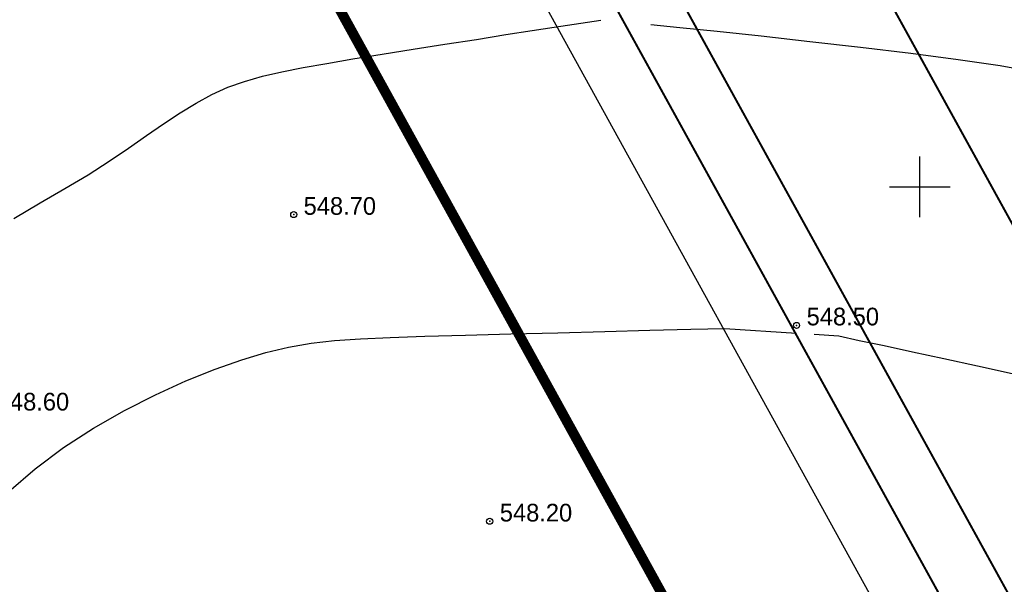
# Model space of a CAD drawing. Extents: x 883 to 364438, y -13 to 4201180.
# Tile 93 of 256: x 363746 to 363795, y 4200869 to 4200897. Entities that reach past the tile are written whole.
import ezdxf

# ---------------------------------------------------------------- set-up
doc = ezdxf.new("R2010")
doc.units = 0
doc.header["$LTSCALE"] = 0.5
doc.header["$MEASUREMENT"] = 0
doc.header["$PDMODE"] = 32
doc.header["$PDSIZE"] = 0.3
for name, pattern in [('CONTI', [0]), ('G_BUILDING_LINE', [3, 2, -1]), ('STRIH_1', [3, 2, -1])]:
    doc.linetypes.add(name, pattern=pattern)
for name, color, linetype in [('(004) Точки рельефа', 7, 'Continuous'), ('GORIZDEFAULT', 32, 'CONTI'), ('PI_TTDEFAULT', 5, 'CONTI'), ('SETKR', 2, 'CONTI')]:
    doc.layers.add(name, color=color, linetype=linetype)
doc.styles.add('D-431', font='d431.ttf')
doc.styles.add('TimesNewRomanCyr', font='times.ttf', dxfattribs={"width": 0.5, "height": 1})
doc.dimstyles.new('GENPLAN1', dxfattribs={"dimscale": 0.5, "dimtxt": 1, "dimasz": 1.2, "dimexe": 1.3, "dimexo": 1.5, "dimgap": 0.5, "dimtad": 1, "dimdec": 1, "dimzin": 0, "dimdsep": 46, "dimtxsty": 'TimesNewRomanCyr', "dimblk1": 'OBLIQUE', "dimblk2": 'OBLIQUE', "dimsah": 1, "dimcen": 1, "dimadec": 0, "dimazin": 0, "dimtfac": 0.75, "dimtdec": 1, "dimtix": 1, "dimtmove": 0, "dimatfit": 3, "dimfxl": 1, "dimtvp": 1.2, "dimtfill": 1, "dimlwd": 0, "dimlwe": 0, "dimarcsym": 0})

# ---------------------------------------------------------------- blocks, each defined once
blk = doc.blocks.new('BL_333')
at = {"color": 0}
for p, q in [((0, -1.5), (0, 1.5)), ((-1.5, 0), (1.5, 0))]:
    blk.add_line(p, q, dxfattribs=at)
blk = doc.blocks.new('gergrgrre')
at = {"layer": 'GORIZDEFAULT', "color": 32}
for points in [[(360555.2, 4200798.44, 549), (360556.5, 4200799.21, 549), (360557.73, 4200799.92, 549), (360558.87, 4200800.6, 549), (360559.91, 4200801.27, 549), (360560.88, 4200801.92, 549), (360561.77, 4200802.54, 549), (360562.61, 4200803.12, 549), (360563.42, 4200803.66, 549), (360564.21, 4200804.15, 549), (360564.99, 4200804.57, 549), (360565.78, 4200804.93, 549), (360566.61, 4200805.22, 549), (360567.5, 4200805.48, 549), (360568.45, 4200805.7, 549), (360569.5, 4200805.91, 549), (360570.67, 4200806.11, 549), (360571.97, 4200806.33, 549), (360573.41, 4200806.56, 549), (360574.95, 4200806.81, 549), (360576.52, 4200807.06, 549), (360578.07, 4200807.3, 549), (360579.52, 4200807.54, 549), (360580.83, 4200807.74, 549), (360581.92, 4200807.91, 549), (360584.22, 4200808.25, 549)], [(360586.69, 4200808.03, 549), (360588.13, 4200807.89, 549), (360589.97, 4200807.7, 549), (360592.15, 4200807.47, 549), (360594.56, 4200807.2, 549), (360597.06, 4200806.92, 549), (360599.55, 4200806.61, 549), (360601.89, 4200806.31, 549), (360603.96, 4200806, 549), (360605.69, 4200805.7, 549)], [(360554.95, 4200784.93, 548.5), (360556.25, 4200786.06, 548.5), (360557.66, 4200787.11, 548.5), (360559.14, 4200788.07, 548.5), (360560.67, 4200788.94, 548.5), (360562.21, 4200789.72, 548.5), (360563.71, 4200790.4, 548.5), (360565.15, 4200790.98, 548.5), (360566.47, 4200791.45, 548.5), (360567.67, 4200791.81, 548.5), (360568.79, 4200792.08, 548.5), (360569.9, 4200792.27, 548.5), (360571.06, 4200792.4, 548.5), (360572.34, 4200792.49, 548.5), (360573.81, 4200792.55, 548.5), (360575.53, 4200792.61, 548.5), (360577.54, 4200792.66, 548.5), (360579.77, 4200792.73, 548.5), (360582.1, 4200792.79, 548.5), (360584.43, 4200792.85, 548.5), (360586.65, 4200792.91, 548.5), (360588.67, 4200792.96, 548.5), (360590.36, 4200793, 548.5), (360593.9, 4200792.77, 548.5)], [(360594.77, 4200792.71, 548.5), (360595.99, 4200792.63, 548.5), (360597, 4200792.41, 548.5), (360598.23, 4200792.15, 548.5), (360599.64, 4200791.84, 548.5), (360601.18, 4200791.51, 548.5), (360602.84, 4200791.15, 548.5), (360604.56, 4200790.77, 548.5), (360606.33, 4200790.38, 548.5), (360608.09, 4200789.99, 548.5), (360609.81, 4200789.61, 548.5), (360611.46, 4200789.24, 548.5), (360613.01, 4200788.89, 548.5), (360613.687, 4200788.74, 548.5)]]:
    blk.add_polyline3d(points, dxfattribs=at)
at = {"layer": 'PI_TTDEFAULT', "color": 5}
for p in [(360569.04, 4200798.63, 548.7), (360593.9, 4200793.15, 548.5), (360578.73, 4200783.46, 548.2)]:
    blk.add_point(p, dxfattribs=at)
at = {"layer": 'SETKR', "color": 92}
blk.add_blockref('BL_333', (360600, 4200800), dxfattribs=at)
at = {"layer": '(004) Точки рельефа', "style": 'D-431'}
for s, p in [('548.70', (360569.53, 4200798.62)), ('548.50', (360594.4, 4200793.15)), ('548.60', (360554.36, 4200788.94)), ('548.20', (360579.23, 4200783.45))]:
    blk.add_text(s, height=0.875, dxfattribs=at).set_placement(p)
blk = doc.blocks.new('_Oblique')
at = {"color": 0, "linetype": 'ByBlock', "lineweight": -2}
blk.add_line((-0.5, -0.5), (0.5, 0.5), dxfattribs=at)
blk = doc.blocks.new('*D594')
at = {"color": 0, "linetype": 'G_BUILDING_LINE', "lineweight": 0, "transparency": 16777216}
for p, q in [((363756.521, 4200908.119), (363758.642, 4200904.133)), ((363758.337, 4200904.707), (363703.282, 4200875.406)), ((363701.466, 4200878.818), (363703.588, 4200874.832))]:
    blk.add_line(p, q, dxfattribs=at)
at = {"layer": 'Defpoints', "color": 0, "linetype": 'Continuous', "lineweight": 30, "transparency": 16777216}
for p in [(363756.169, 4200908.781), (363701.114, 4200879.48), (363703.282, 4200875.406)]:
    blk.add_point(p, dxfattribs=at)
at = {"color": 0, "linetype": 'Continuous', "lineweight": 0, "transparency": 16777216, "xscale": 0.6, "yscale": 0.6, "zscale": 0.6}
for p, rotation in [((363758.337, 4200904.707), 28.02294709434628), ((363703.282, 4200875.406), 208.0229470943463)]:
    blk.add_blockref('_Oblique', p, dxfattribs=dict(at, rotation=rotation))
at = {"color": 0, "linetype": 'Continuous', "lineweight": 30, "transparency": 16777216, "insert": (363730.453, 4200890.728), "char_height": 1, "attachment_point": 5, "rotation": 28.0229, "style": 'TimesNewRomanCyr', "bg_fill": 3, "box_fill_scale": 1.25, "bg_fill_color": 256, "bg_fill_true_color": 13158600, "bg_fill_transparency": 0}
blk.add_mtext('62.4', dxfattribs=at)

msp = doc.modelspace()

# ---------------------------------------------------------------- linework, layer by layer
at = {"color": 5, "linetype": 'Continuous', "lineweight": 30}
for points in [[(363683.682, 4201081.782), (363766.462, 4201127.4), (363763.567, 4201132.654), (363489.319, 4200981.525), (363492.215, 4200976.27), (363574.204, 4201021.452, -0.414214), (363580.997, 4201019.486), (363729.287, 4200750.39, -0.414214), (363727.321, 4200743.598), (363645.331, 4200698.416), (363648.227, 4200693.161), (363825.681, 4200790.951, -0.414214), (363832.473, 4200788.985), (363870.566, 4200719.859), (363875.821, 4200722.755), (363837.728, 4200791.881, -0.414214), (363839.694, 4200798.673), (363922.475, 4200844.291), (363919.579, 4200849.545), (363836.798, 4200803.928, -0.414214), (363830.006, 4200805.894), (363681.716, 4201074.99, -0.414214)], [(363915.235, 4200857.428), (363919.579, 4200849.545), (363836.798, 4200803.928, -0.414214), (363830.006, 4200805.894), (363681.716, 4201074.99, -0.414214), (363683.682, 4201081.782), (363766.462, 4201127.4), (363770.806, 4201119.517), (363691.529, 4201075.83), (363835.958, 4200813.741)]]:
    msp.add_lwpolyline(points, format="xyb", close=True, dxfattribs=at)
at = {"ltscale": 0.149071, "const_width": 0.1}
msp.add_lwpolyline([(363691.529, 4201075.83), (363835.958, 4200813.741)], dxfattribs=at)
at = {"color": 7, "linetype": 'STRIH_1', "ltscale": 2, "true_color": 0xffffff, "const_width": 0.1}
msp.add_lwpolyline([(363678.595, 4201074.436), (363827.184, 4200804.799)], dxfattribs=at)
at = {"ltscale": 0.149071, "const_width": 0.1}
msp.add_lwpolyline([(363919.579, 4200849.545), (363836.798, 4200803.928, -0.414214), (363830.006, 4200805.894), (363683.646, 4201071.486)], format="xyb", dxfattribs=at)
at = {"color": 5, "linetype": 'Continuous', "lineweight": 30}
msp.add_lwpolyline([(363824.751, 4200802.998), (363755.245, 4200929.127, 0.414214), (363751.17, 4200930.306), (363746.966, 4200927.99), (363757.817, 4200908.299), (363756.758, 4200907.735), (363801.545, 4200826.461)], format="xyb", dxfattribs=at)
at = {"color": 6, "ltscale": 0.149071, "const_width": 0.5}
msp.add_lwpolyline([(363757.144, 4200907.035), (363682.699, 4200866.011), (363740.493, 4200761.133), (363814.938, 4200802.157)], close=True, dxfattribs=at)
at = {"color": 5, "linetype": 'Continuous', "lineweight": 30}
msp.add_lwpolyline([(363814.938, 4200802.157), (363740.493, 4200761.133), (363682.699, 4200866.011), (363757.144, 4200907.035)], close=True, dxfattribs=at)

# ---------------------------------------------------------------- block references
at = {"linetype": 'Continuous'}
msp.add_blockref('gergrgrre', (3190.849, 89.143), dxfattribs=at)

# ---------------------------------------------------------------- next in the draw order: dimensions: what is measured, and where the dimension line sits
at = {"color": 5, "linetype": 'Continuous', "lineweight": 30}
dim = msp.add_aligned_dim(p1=(363756.169, 4200908.781), p2=(363701.114, 4200879.48), distance=4.615, dimstyle='GENPLAN1', dxfattribs=at)
dim.commit()
dim.dimension.update_dxf_attribs({"geometry": '*D594', "text_midpoint": (363730.453, 4200890.728)})

doc.saveas('drawing.dxf')
